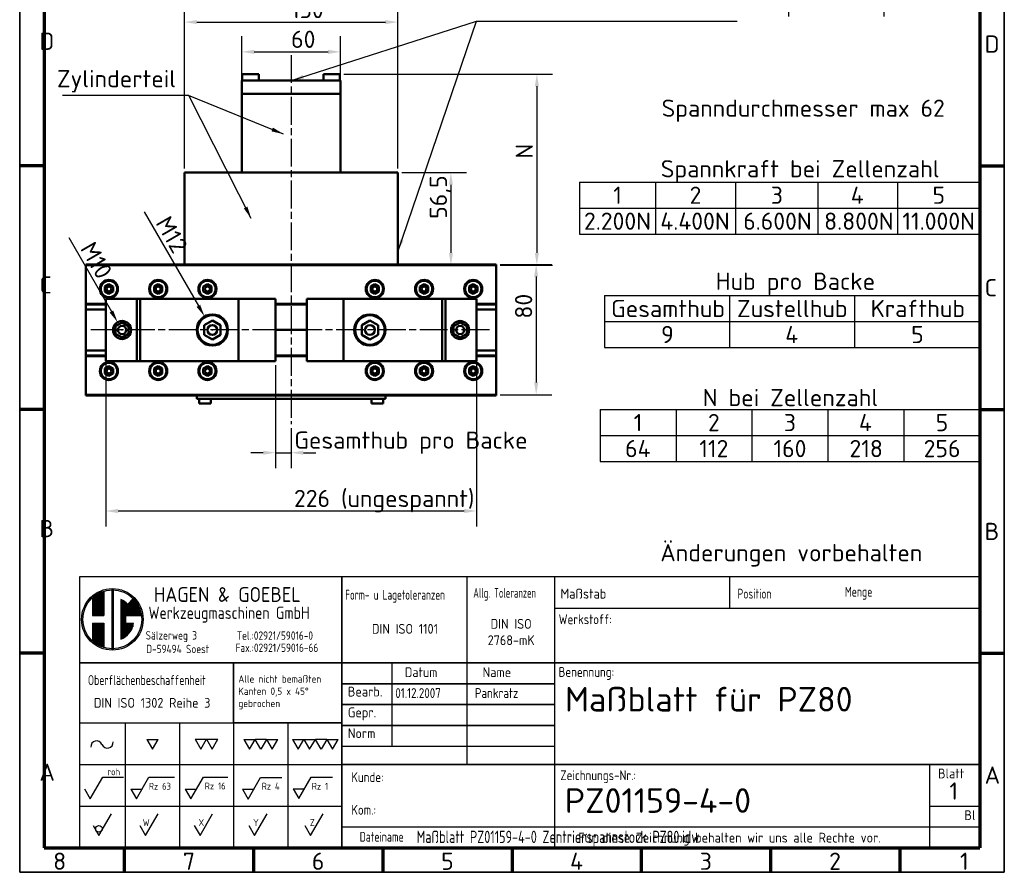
# Model space of a CAD drawing. Extents: x 15 to 615, y 15 to 878.
# Tile 1 of 2: x 15 to 615, y 15 to 535. Entities that reach past the tile are written whole.
import ezdxf
from ezdxf.enums import TextEntityAlignment as Align

# ---------------------------------------------------------------- set-up
doc = ezdxf.new("R2010")
doc.units = 0
doc.header["$LTSCALE"] = 3
doc.linetypes.add('CHAIN', pattern=[0.3543, 0.2362, -0.0295, 0.0591, -0.0295])
doc.layers.get('0').update_dxf_attribs({"lineweight": 25})
for name, color, linetype, lineweight in [('AM_BOR', 7, 'Continuous', 50), ('Bemaßung (ISO)', 7, 'Continuous', 25), ('Mittellinie (ISO)', 7, 'Continuous', 25), ('Rahmen (ISO)', 7, 'Continuous', 70), ('Sichtbar (ISO)', 7, 'Continuous', 50), ('Symbol (ISO)', 7, 'Continuous', 25), ('Titel (ISO)', 7, 'Continuous', 50)]:
    doc.layers.add(name, color=color, linetype=linetype, lineweight=lineweight)
doc.styles.add('ACDINTS_30', font='isocp.shx')
doc.styles.add('ACDINTS_31', font='isocp.shx')
doc.styles.add('ACDINTS_32', font='isocp.shx')
doc.styles.add('ACDINTS_33', font='isocp.shx')
doc.styles.add('ACDINTS_34', font='isocp.shx')
doc.styles.add('ACDINTS_35', font='isocp.shx')
doc.styles.add('ACDINTS_40', font='isocp.shx')
doc.styles.add('ACDINTS_41', font='isocp.shx')
doc.styles.add('Notiztext (DIN)', font='isocpeur.ttf')
doc.styles.get("Standard").update_dxf_attribs({"font": 'ISOCP.shx'})
doc.styles.add('Textstil10', font='isocpeur.ttf')
doc.styles.add('TextStyle32', font='isocp.shx')
doc.styles.add('TextStyle51', font='isocp.shx', dxfattribs={"width": 0.8})
doc.styles.add('TextStyle52', font='isocp.shx', dxfattribs={"width": 0.8})
doc.styles.add('TextStyle53', font='isocp.shx')
doc.styles.add('TextStyle54', font='isocp.shx')
doc.styles.add('TextStyle55', font='isocp.shx', dxfattribs={"width": 0.8})
doc.styles.add('TextStyle56', font='isocp.shx', dxfattribs={"width": 0.8})
doc.styles.add('TextStyle59', font='isocp.shx', dxfattribs={"width": 0.8})
doc.styles.add('TextStyle60', font='isocp.shx', dxfattribs={"width": 0.8})
doc.styles.add('TextStyle61', font='isocp.shx', dxfattribs={"width": 0.8})
doc.styles.add('TextStyle62', font='isocp.shx')
doc.styles.add('TextStyle63', font='isocp.shx')
doc.styles.add('TextStyle64', font='isocp.shx', dxfattribs={"width": 0.8})
doc.styles.add('TextStyle65', font='isocp.shx', dxfattribs={"width": 0.8})
doc.dimstyles.new('Standard (DIN)', dxfattribs={"dimscale": 3, "dimtxt": 3.5, "dimasz": 2.5, "dimexe": 3.175, "dimexo": 0.8, "dimgap": 0.8, "dimtad": 1, "dimrnd": 1e-08, "dimtxsty": 'Notiztext (DIN)', "dimcen": 0.09, "dimdle": 10, "dimclrd": 256, "dimclre": 256, "dimclrt": 256, "dimadec": 0, "dimazin": 2, "dimtfac": 1, "dimtmove": 0, "dimatfit": 3, "dimfxl": 1, "dimtolj": 1, "dimtzin": 0, "dimlwd": -1, "dimlwe": -1, "dimarcsym": 0})
doc.dimstyles.new('Standard - Methode 2a (DIN)$7', dxfattribs={"dimscale": 3, "dimtxt": 3.5, "dimasz": 2.5, "dimexe": 3.175, "dimexo": 0.8, "dimgap": 0.8, "dimtad": 1, "dimtih": 1, "dimtoh": 1, "dimrnd": 1e-08, "dimtxsty": 'Notiztext (DIN)', "dimcen": 0.09, "dimdle": 10, "dimclrd": 256, "dimclre": 256, "dimclrt": 256, "dimazin": 2, "dimtfac": 1, "dimtmove": 0, "dimatfit": 3, "dimfxl": 1, "dimtolj": 1, "dimlwd": -1, "dimlwe": -1, "dimarcsym": 0})

# ---------------------------------------------------------------- blocks, each defined once
blk = doc.blocks.new('Ränder Hagen+Goebel Rahmen')
at = {"layer": 'Rahmen (ISO)', "linetype": 'Continuous', "lineweight": 35}
for p, q in [((5, 292), (5, 5)), ((205, 292), (205, 5)), ((5, 5), (205, 5))]:
    blk.add_line(p, q, dxfattribs=at)
at = {"layer": 'Rahmen (ISO)'}
for p, q in [((10, 287), (10, 10)), ((200, 287), (200, 10)), ((10, 148.5), (5, 148.5)), ((200, 148.5), (205, 148.5)), ((10, 99), (5, 99)), ((200, 99), (205, 99)), ((10, 49.5), (5, 49.5)), ((200, 49.5), (205, 49.5)), ((10, 10), (200, 10)), ((26.25, 10), (26.25, 5)), ((52.5, 10), (52.5, 5)), ((78.75, 10), (78.75, 5)), ((105, 10), (105, 5)), ((131.25, 10), (131.25, 5)), ((157.5, 10), (157.5, 5)), ((183.75, 10), (183.75, 5))]:
    blk.add_line(p, q, dxfattribs=at)
at = {"layer": 'Symbol (ISO)', "char_height": 3.5, "style": 'Notiztext (DIN)'}
for s, insert, attachment_point in [('D', (9, 172.08), 7), ('D', (201, 173.25), 4), ('C', (9, 122.58), 7), ('C', (201, 123.75), 4), ('B', (9, 73.08), 7), ('B', (201, 74.25), 4), ('A', (9, 23.58), 7), ('A', (201, 24.75), 4), ('8', (13.12, 9), 2), ('7', (39.38, 9), 2), ('6', (65.62, 9), 2), ('5', (91.88, 9), 2), ('4', (118.12, 9), 2), ('3', (144.38, 9), 2), ('2', (170.62, 9), 2), ('1', (196.88, 9), 2)]:
    blk.add_mtext(s, dxfattribs=dict(at, insert=insert, attachment_point=attachment_point))
blk = doc.blocks.new('Schriftfelder Hagen+Goebel')
at = {"color": 7}
for p, q in [((294.29, 154.82), (111.41, 154.82)), ((111.41, 154.82), (111.41, 99.83)), ((294.29, 99.83), (294.29, 154.82)), ((111.41, 99.83), (294.29, 99.83))]:
    blk.add_line(p, q, dxfattribs=at)
at = {"color": 7, "linetype": 'Continuous', "lineweight": 25}
for p, q in [((117.99, 152.46), (117.99, 139.96)), ((118.25, 152.46), (118.25, 139.96)), ((114.07, 150.62), (114.07, 147.01)), ((114.34, 150.85), (114.34, 147.01)), ((114.6, 151.05), (114.6, 147.01)), ((114.87, 151.24), (114.87, 147.01)), ((115.13, 151.4), (115.13, 147.01)), ((115.4, 151.54), (115.4, 147.01)), ((115.67, 151.67), (115.67, 147.01)), ((115.93, 151.78), (115.93, 147.01)), ((116.2, 151.88), (116.2, 147.01)), ((116.39, 151.98), (116.39, 147.01)), ((119.85, 150.25), (119.85, 142.17)), ((120.12, 150.12), (120.12, 142.3)), ((121.23, 149.31), (122.36, 150.44)), ((121.98, 150.07), (121.98, 147.01)), ((122.25, 150.33), (122.25, 147.01)), ((122.51, 150.25), (122.51, 147.01)), ((120.38, 149.97), (120.38, 142.45)), ((120.65, 149.8), (120.65, 142.62)), ((120.92, 149.6), (120.92, 147.01)), ((121.18, 149.36), (121.18, 147.01)), ((121.45, 149.54), (121.45, 147.01)), ((121.71, 149.8), (121.71, 147.01)), ((122.78, 149.97), (122.78, 147.01)), ((123.04, 149.62), (123.04, 147.01)), ((123.31, 149.2), (123.31, 147.01)), ((123.58, 148.68), (123.58, 147.01)), ((114.07, 147.01), (116.39, 147.01)), ((120.78, 147.01), (124.06, 147.01)), ((120.78, 147.01), (120.78, 145.41)), ((123.84, 147.97), (123.84, 147.01)), ((114.07, 145.41), (114.07, 141.8)), ((114.07, 145.41), (116.39, 145.41)), ((114.34, 145.41), (114.34, 141.57)), ((114.6, 145.41), (114.6, 141.37)), ((114.87, 145.41), (114.87, 141.18)), ((115.13, 145.41), (115.13, 141.02)), ((115.4, 145.41), (115.4, 140.88)), ((115.67, 145.41), (115.67, 140.75)), ((115.93, 145.41), (115.93, 140.64)), ((116.2, 145.41), (116.2, 140.54)), ((116.39, 145.41), (116.39, 140.44)), ((120.78, 145.41), (122.44, 145.41)), ((120.92, 145.41), (120.92, 142.82)), ((121.18, 145.41), (121.18, 143.06)), ((121.45, 145.41), (121.45, 143.34)), ((121.71, 145.41), (121.71, 143.68)), ((121.98, 145.41), (121.98, 144.11)), ((122.25, 145.41), (122.25, 144.7)), ((111.41, 125.21), (142.75, 125.21)), ((120.75, 125.21), (120.75, 99.83)), ((131.75, 125.21), (131.75, 99.83)), ((142.75, 125.21), (142.75, 99.83)), ((153.75, 125.21), (153.75, 99.83)), ((111.41, 116.75), (164.75, 116.75)), ((111.41, 108.29), (164.75, 108.29))]:
    blk.add_line(p, q, dxfattribs=at)
at = {"color": 7, "linetype": 'Continuous', "lineweight": 35}
blk.add_line((142.75, 125.21), (164.75, 125.21), dxfattribs=at)
for p, q in [((125.1, 121.84), (127.41, 121.84)), ((125.1, 121.84), (126.25, 119.84)), ((126.25, 119.84), (127.41, 121.84)), ((134.94, 121.85), (137.25, 121.85)), ((134.94, 121.85), (136.1, 119.85)), ((136.1, 119.85), (137.25, 121.85)), ((137.25, 121.85), (138.41, 119.85)), ((137.25, 121.85), (139.56, 121.85)), ((138.41, 119.85), (139.56, 121.85)), ((144.79, 121.84), (147.1, 121.84)), ((144.79, 121.84), (145.94, 119.84)), ((145.94, 119.84), (147.1, 121.84)), ((148.25, 119.84), (147.1, 121.84)), ((149.41, 121.84), (147.1, 121.84)), ((149.41, 121.84), (148.25, 119.84)), ((149.41, 121.84), (150.56, 119.84)), ((149.41, 121.84), (151.72, 121.84)), ((150.56, 119.84), (151.72, 121.84)), ((154.73, 121.84), (155.88, 119.84)), ((154.73, 121.84), (157.04, 121.84)), ((155.88, 119.84), (157.04, 121.84)), ((157.04, 121.84), (159.35, 121.84)), ((157.04, 121.84), (158.19, 119.84)), ((158.19, 119.84), (159.35, 121.84)), ((161.66, 121.84), (159.35, 121.84)), ((160.5, 119.84), (159.35, 121.84)), ((161.66, 121.84), (160.5, 119.84)), ((161.66, 121.84), (163.97, 121.84)), ((161.66, 121.84), (162.81, 119.84)), ((162.81, 119.84), (163.97, 121.84)), ((113.6, 109.77), (116.15, 114.17)), ((116.15, 114.17), (120.35, 114.17)), ((123.01, 109.74), (125.55, 114.14)), ((125.55, 114.14), (130.76, 114.14)), ((134.08, 109.74), (136.62, 114.14)), ((136.62, 114.14), (141.57, 114.14)), ((145.69, 109.7), (148.23, 114.1)), ((148.23, 114.1), (152.55, 114.1)), ((155.96, 109.79), (158.5, 114.19)), ((158.5, 114.19), (162.82, 114.19)), ((112.45, 111.77), (113.6, 109.77)), ((121.85, 111.74), (123.01, 109.74)), ((121.85, 111.74), (124.16, 111.74)), ((132.92, 111.74), (134.08, 109.74)), ((132.92, 111.74), (135.23, 111.74)), ((144.53, 111.7), (146.84, 111.7)), ((144.53, 111.7), (145.69, 109.7)), ((154.81, 111.79), (157.12, 111.79)), ((154.81, 111.79), (155.96, 109.79)), ((115.4, 102.33), (117.94, 106.73)), ((124.85, 102.33), (127.39, 106.73)), ((135.92, 102.33), (138.46, 106.73)), ((147.01, 102.33), (149.55, 106.73)), ((158.39, 102.33), (160.93, 106.73)), ((114.25, 104.33), (115.4, 102.33)), ((123.7, 104.33), (124.85, 102.33)), ((134.76, 104.33), (135.92, 102.33)), ((145.85, 104.33), (147.01, 102.33)), ((157.23, 104.33), (158.39, 102.33))]:
    blk.add_line(p, q)
at = {"color": 7, "lineweight": 35}
blk.add_line((164.75, 120.98), (164.75, 99.83), dxfattribs=at)
at = {"color": 7, "linetype": 'Continuous', "lineweight": 25}
for radius in [6.25, 5.99]:
    blk.add_circle((118.12, 146.21), radius, dxfattribs=at)
blk.add_circle((115.4, 103.66), 0.667)
for start, end in [(45, 66.8002), (293.1998, 349.5243)]:
    blk.add_arc((118.12, 146.21), 4.39, start, end, dxfattribs=at)
for centre, start, end in [((114.92, 120.36), 21.9122, 185.4858), ((117.09, 121.23), 201.9122, 5.4858)]:
    blk.add_arc(centre, 1.17, start, end)
at = {"layer": 'AM_BOR', "color": 7, "linetype": 'Continuous', "lineweight": 35}
for p, q in [((164.75, 154.82), (164.75, 120.98)), ((111.41, 137.35), (294.29, 137.35)), ((142.75, 125.21), (142.75, 137.35))]:
    blk.add_line(p, q, dxfattribs=at)
at = {"layer": 'AM_BOR', "color": 7, "linetype": 'Continuous', "lineweight": 25}
for p, q in [((190.15, 154.82), (190.15, 116.75)), ((207.93, 154.82), (207.93, 99.83)), ((243.49, 154.82), (243.49, 148.49)), ((207.93, 148.49), (294.29, 148.49)), ((174.91, 137.35), (174.91, 120.43)), ((164.75, 120.43), (207.93, 120.43)), ((284.13, 116.75), (284.13, 99.83)), ((284.13, 108.29), (294.29, 108.29)), ((164.75, 104.06), (294.29, 104.06))]:
    blk.add_line(p, q, dxfattribs=at)
at = {"layer": 'AM_BOR', "color": 7, "lineweight": 35}
blk.add_line((164.75, 116.75), (294.29, 116.75), dxfattribs=at)
at = {"layer": 'Titel (ISO)', "color": 7, "linetype": 'Continuous', "lineweight": 35}
for p, q in [((164.75, 133.12), (207.93, 133.12)), ((164.75, 128.89), (207.93, 128.89)), ((207.93, 124.66), (164.75, 124.66))]:
    blk.add_line(p, q, dxfattribs=at)
at = {"color": 7}
blk.add_text('HAGEN & GOEBEL', height=3, dxfattribs=at).set_placement((126.55, 149.76))
at = {"color": 7, "width": 0.9}
for s, height, p in [('Werkzeugmaschinen GmbH', 2.5, (125.45, 146.3)), ('Sälzerweg 3', 1.7, (124.88, 142.11)), ('Tel.:02921/59016-0', 1.7, (143.38, 142.07)), ('D-59494 Soest', 1.7, (124.99, 139.35)), ('Fax.:02921/59016-66', 1.7, (143.13, 139.6))]:
    blk.add_text(s, height=height, dxfattribs=at).set_placement(p)
at = {"color": 7, "style": 'ACDINTS_30', "width": 0.8}
blk.add_text('Oberflächenbeschaffenheit', height=2, dxfattribs=at).set_placement((113.16, 132.88))
at = {"color": 7, "style": 'ACDINTS_30'}
for s, p in [('Gepr.', (165.95, 126.31)), ('Norm', (165.95, 122.08))]:
    blk.add_text(s, height=2, dxfattribs=at).set_placement(p)
at = {"color": 7, "char_height": 2, "attachment_point": 1, "line_spacing_factor": 0.332}
for s, insert in [('\\fISOCP|b0|i0;\\W0.90;\\H2.0000;Werkstoff:', (208.77, 147.23)), ('\\fISOCP|b0|i0;\\W0.90;\\H2.0000;Benennung:', (208.76, 136.53)), ('\\fISOCP|b0|i0;\\W0.90;\\H2.0000;Zeichnungs-Nr.:', (209.11, 115.55))]:
    blk.add_mtext(s, dxfattribs=dict(at, insert=insert))
at = {"char_height": 1.4}
for s, insert, attachment_point, style in [('roh', (117.1, 114.54), 7, 'ACDINTS_40'), ('Rz 63', (125.53, 111.61), 7, 'ACDINTS_40'), ('Rz 16', (136.89, 111.66), 7, 'ACDINTS_40'), ('Rz 4', (148.45, 111.62), 7, 'ACDINTS_40'), ('Rz 1', (158.63, 111.61), 7, 'ACDINTS_40'), ('W', (125.69, 104.24), 9, 'ACDINTS_41'), ('X', (136.76, 104.24), 9, 'ACDINTS_41'), ('Y', (147.85, 104.24), 9, 'ACDINTS_41'), ('Z', (159.23, 104.24), 9, 'ACDINTS_41')]:
    blk.add_mtext(s, dxfattribs=dict(at, insert=insert, attachment_point=attachment_point, style=style))
at = {"color": 7, "insert": (166.66, 115.17), "char_height": 2, "width": 31.2179, "attachment_point": 1, "line_spacing_factor": 0.996}
blk.add_mtext('\\fISOCP|b0|i0;\\W0.90;\\H2.0000;Kunde:\\P\\PKom.:', dxfattribs=at)
at = {"layer": 'AM_BOR', "color": 7, "style": 'ACDINTS_30'}
for s, width, p in [('Form- u Lagetoleranzen', 0.75, (165.41, 150.21)), ('Allg. Toleranzen', 0.7, (191.43, 150.6)), ('Position', 0.8, (245.09, 150.43)), ('Menge', 0.8, (266.9, 150.83)), ('Dateiname', 0.8, (168.36, 101.05))]:
    blk.add_text(s, height=2, dxfattribs=dict(at, width=width)).set_placement(p)
for s, p in [('Maßstab', (209.15, 150.43)), ('Bearb.', (165.95, 130.54))]:
    blk.add_text(s, height=2, dxfattribs=at).set_placement(p)
at = {"layer": 'AM_BOR', "color": 7, "style": 'ACDINTS_32', "width": 0.983632}
blk.add_text('Datum', height=2, dxfattribs=at).set_placement((180.84, 134.48), align=Align.CENTER)
at = {"layer": 'AM_BOR', "color": 7, "style": 'ACDINTS_31'}
blk.add_text('Name', height=2, dxfattribs=at).set_placement((199.12, 134.48), align=Align.RIGHT)
at = {"layer": 'AM_BOR', "color": 7, "style": 'ACDINTS_32'}
for s, p in [('Blatt', (288.5, 113.9)), ('Bl', (292.31, 105.44))]:
    blk.add_text(s, height=2, dxfattribs=at).set_placement(p, align=Align.CENTER)
at = {"layer": 'AM_BOR', "color": 7, "line_spacing_factor": 0.996}
for s, insert, char_height, width, attachment_point, style in [('DIN ISO 2768-mK', (199.12, 140.98), 2, 15.0375, 8, 'ACDINTS_34'), (' \\PAlle nicht bemaßten Kanten 0,5 x 45° gebrochen', (143.71, 137.35), 1.5, 20.5101, 1, 'ACDINTS_35')]:
    blk.add_mtext(s, dxfattribs=dict(at, insert=insert, char_height=char_height, width=width, attachment_point=attachment_point, style=style))
at = {"layer": 'AM_BOR', "color": 7, "char_height": 2, "line_spacing_factor": 0.332}
for s, insert, attachment_point, style in [('DIN ISO 1101', (177.55, 143.28), 8, 'ACDINTS_34'), ('DIN ISO 1302 Reihe 3', (114.36, 130.26), 1, 'ACDINTS_33'), ('Für diese Zeichnung behalten wir uns alle Rechte vor.', (212.76, 102.87), 1, 'ACDINTS_33')]:
    blk.add_mtext(s, dxfattribs=dict(at, insert=insert, attachment_point=attachment_point, style=style))
at = {"layer": 'AM_BOR', "color": 7}
for tag, p, height, style, width in [('Maßstab:', (223.33, 149.84), 3.5, 'TextStyle64', 0.8), ('Positionsnummer', (254.96, 149.95), 3.5, 'TextStyle61', 0.8), ('Menge', (277.56, 149.84), 3.5, 'TextStyle60', 0.8), ('Material', (224.04, 143.99), 3, 'TextStyle52', 0.8), ('Halbzeug_(1.Zeile)', (261.93, 144.06), 3, 'TextStyle56', 0.8), ('Material_(2.Zeile)', (224.02, 139.81), 3, 'TextStyle51', 0.8), ('Halbzeug_(2.Zeile)', (261.93, 139.78), 3, 'TextStyle55', 0.8), ('ERSTELLUNGSDATUM', (175.59, 130.24), 2, 'TextStyle63', 0.9), ('AUTOR', (191.76, 130.24), 2, 'TextStyle62', 0.9), ('KONTROLLDATUM', (175.75, 126.01), 2, 'TextStyle53', 0.9), ('KONTROLLIERT_VON', (192.23, 126.32), 2, 'TextStyle54', 0.9), ('Beschreibung_2', (213.59, 120.56), 3.5, 'TextStyle59', 0.8), ('DATEINAME', (179.92, 100.78), 2.5, 'TextStyle65', 0.8)]:
    blk.add_attdef(tag, p, '', height=height, dxfattribs=dict(at, style=style, width=width))
at = {"layer": 'AM_BOR', "color": 7, "style": 'TextStyle32'}
blk.add_attdef('Plot-Datum', text='', height=3, dxfattribs=at).set_placement((288.92, 100.24), align=Align.CENTER)
at = {"layer": 'Titel (ISO)', "style": 'Notiztext (DIN)'}
blk.add_attdef('TITEL', text='', height=5, dxfattribs=at).set_placement((210.05, 129.99), align=Align.MIDDLE_LEFT)
blk.add_attdef('Blattnummer', text='', height=3.5, dxfattribs=at).set_placement((290.13, 111.34), align=Align.MIDDLE_CENTER)
at = {"layer": 'Titel (ISO)', "color": 7, "style": 'Notiztext (DIN)'}
blk.add_attdef('BAUTEILNUMMER', text='', height=5, dxfattribs=at).set_placement((210.03, 109.41), align=Align.MIDDLE_LEFT)
blk = doc.blocks.new('*D11')
at = {"layer": 'Bemaßung (ISO)'}
for p, q in [((483.55, 606.26), (483.55, 536.65)), ((541.55, 606.26), (541.55, 536.65)), ((491.05, 546.18), (534.05, 546.18))]:
    blk.add_line(p, q, dxfattribs=at)
for points in [[(491.05, 547.43), (491.05, 544.93), (483.55, 546.18)], [(534.05, 547.43), (534.05, 544.93), (541.55, 546.18)]]:
    blk.add_solid(points, dxfattribs=at)
at = {"layer": 'Defpoints', "color": 0}
for p in [(483.55, 608.66), (541.55, 608.66), (541.55, 546.18)]:
    blk.add_point(p, dxfattribs=at)
at = {"layer": 'Bemaßung (ISO)', "insert": (514.83, 559.08), "char_height": 10.5, "attachment_point": 1, "style": 'Notiztext (DIN)'}
blk.add_mtext('\\A1; 58±0,2', dxfattribs=at)
blk = doc.blocks.new('*D16')
at = {"layer": 'Bemaßung (ISO)'}
for p, q in [((307.81, 385.51), (339.26, 385.51)), ((329.73, 378.01), (329.73, 313.51)), ((307.81, 306.01), (339.26, 306.01))]:
    blk.add_line(p, q, dxfattribs=at)
for points in [[(328.48, 378.01), (330.98, 378.01), (329.73, 385.51)], [(328.48, 313.51), (330.98, 313.51), (329.73, 306.01)]]:
    blk.add_solid(points, dxfattribs=at)
at = {"layer": 'Defpoints', "color": 0}
for p in [(305.41, 385.51), (305.41, 306.01), (329.73, 306.01)]:
    blk.add_point(p, dxfattribs=at)
at = {"layer": 'Bemaßung (ISO)', "insert": (316.83, 345.76), "char_height": 10.5, "attachment_point": 1, "rotation": 90, "style": 'Notiztext (DIN)'}
blk.add_mtext('\\A1; 80', dxfattribs=at)
blk = doc.blocks.new('*D17')
at = {"layer": 'Bemaßung (ISO)'}
for p, q in [((212.55, 501.51), (339.68, 501.51)), ((330.16, 494.01), (330.16, 392.51)), ((307.81, 385.01), (339.68, 385.01))]:
    blk.add_line(p, q, dxfattribs=at)
for points in [[(328.91, 494.01), (331.41, 494.01), (330.16, 501.51)], [(328.91, 392.51), (331.41, 392.51), (330.16, 385.01)]]:
    blk.add_solid(points, dxfattribs=at)
at = {"layer": 'Defpoints', "color": 0}
for p in [(210.15, 501.51), (305.41, 385.01), (330.16, 385.01)]:
    blk.add_point(p, dxfattribs=at)
at = {"layer": 'Bemaßung (ISO)', "insert": (317.26, 443.26), "char_height": 10.5, "attachment_point": 1, "rotation": 90, "style": 'Notiztext (DIN)'}
blk.add_mtext('\\A1; N', dxfattribs=at)
blk = doc.blocks.new('*D18')
at = {"layer": 'Bemaßung (ISO)'}
for p, q in [((67.41, 343.11), (67.41, 225.67)), ((293.41, 343.11), (293.41, 225.67)), ((74.91, 235.2), (285.91, 235.2))]:
    blk.add_line(p, q, dxfattribs=at)
for points in [[(74.91, 236.45), (74.91, 233.95), (67.41, 235.2)], [(285.91, 236.45), (285.91, 233.95), (293.41, 235.2)]]:
    blk.add_solid(points, dxfattribs=at)
at = {"layer": 'Defpoints', "color": 0}
for p in [(67.41, 345.51), (293.41, 345.51), (293.41, 235.2)]:
    blk.add_point(p, dxfattribs=at)
at = {"layer": 'Bemaßung (ISO)', "insert": (175.48, 248.1), "char_height": 10.5, "attachment_point": 1, "style": 'Notiztext (DIN)'}
blk.add_mtext('\\A1; 226 (ungespannt)', dxfattribs=at)
blk = doc.blocks.new('*D20')
at = {"layer": 'Bemaßung (ISO)'}
for p, q in [((170.91, 324.11), (170.91, 261.22)), ((180.41, 285.74), (180.41, 261.22)), ((163.41, 270.74), (155.91, 270.74)), ((170.91, 270.74), (180.41, 270.74)), ((187.91, 270.74), (195.41, 270.74))]:
    blk.add_line(p, q, dxfattribs=at)
for points in [[(163.41, 271.99), (163.41, 269.49), (170.91, 270.74)], [(187.91, 271.99), (187.91, 269.49), (180.41, 270.74)]]:
    blk.add_solid(points, dxfattribs=at)
at = {"layer": 'Defpoints', "color": 0}
for p in [(170.91, 326.51), (180.41, 288.14), (180.41, 270.74)]:
    blk.add_point(p, dxfattribs=at)
at = {"layer": 'Bemaßung (ISO)', "insert": (175.66, 283.64), "char_height": 10.5, "attachment_point": 1, "style": 'Notiztext (DIN)'}
blk.add_mtext('\\A1; Gesamthub pro Backe', dxfattribs=at)
blk = doc.blocks.new('*D22')
at = {"layer": 'Bemaßung (ISO)'}
for p, q in [((44.88, 401.84), (70.91, 356.77)), ((77.14, 345.51), (77.68, 345.51)), ((77.41, 345.24), (77.41, 345.78))]:
    blk.add_line(p, q, dxfattribs=at)
blk.add_solid([(71.99, 357.39), (69.82, 356.14), (74.66, 350.27)], dxfattribs=at)
at = {"layer": 'Defpoints', "color": 0}
for p in [(74.66, 350.27), (80.16, 340.75)]:
    blk.add_point(p, dxfattribs=at)
at = {"layer": 'Bemaßung (ISO)', "insert": (57.26, 406.21), "char_height": 10.5, "attachment_point": 1, "rotation": 300, "style": 'Notiztext (DIN)'}
blk.add_mtext('\\A1; M10', dxfattribs=at)
blk = doc.blocks.new('*D23')
at = {"layer": 'Bemaßung (ISO)'}
for p, q in [((90.85, 417.49), (123.91, 360.23)), ((132.14, 345.51), (132.68, 345.51)), ((132.41, 345.24), (132.41, 345.78))]:
    blk.add_line(p, q, dxfattribs=at)
blk.add_solid([(124.99, 360.86), (122.82, 359.61), (127.66, 353.74)], dxfattribs=at)
at = {"layer": 'Defpoints', "color": 0}
for p in [(127.66, 353.74), (137.16, 337.28)]:
    blk.add_point(p, dxfattribs=at)
at = {"layer": 'Bemaßung (ISO)', "insert": (103.22, 421.86), "char_height": 10.5, "attachment_point": 1, "rotation": 300, "style": 'Notiztext (DIN)'}
blk.add_mtext('\\A1; M12', dxfattribs=at)
blk = doc.blocks.new('Tabelle1')
at = {"layer": 'Symbol (ISO)'}
for p, q in [((118.73, 145.19), (200, 145.19)), ((118.73, 145.19), (118.73, 134.64)), ((134.15, 145.19), (134.15, 134.64)), ((150.43, 145.19), (150.43, 134.64)), ((167.15, 145.19), (167.15, 134.64)), ((183.29, 145.19), (183.29, 134.64)), ((200, 145.19), (200, 134.64)), ((118.73, 139.92), (200, 139.92)), ((118.73, 134.64), (200, 134.64))]:
    blk.add_line(p, q, dxfattribs=at)
at = {"layer": 'Symbol (ISO)', "char_height": 3.5, "attachment_point": 7, "style": 'Textstil10'}
for s, insert in [('1', (125.56, 140.8)), ('2', (141.07, 140.8)), ('4', (173.82, 140.8)), ('5', (190.42, 140.8)), ('2.200N', (119.62, 135.53)), ('4.400N', (135.12, 135.53)), ('6.600N', (151.97, 135.53)), ('8.800N', (168.4, 135.53)), ('11.000N', (184.3, 135.53))]:
    blk.add_mtext(s, dxfattribs=dict(at, insert=insert))
at = {"layer": 'Symbol (ISO)', "insert": (157.57, 140.8), "char_height": 3.5, "attachment_point": 7, "line_spacing_factor": 2.696264, "style": 'Textstil10'}
blk.add_mtext('3', dxfattribs=at)
blk = doc.blocks.new('Tabelle2')
at = {"layer": 'Symbol (ISO)'}
for p, q in [((123.8, 122.17), (200, 122.17)), ((123.8, 122.17), (123.8, 111.61)), ((149.2, 122.17), (149.2, 111.61)), ((174.6, 122.17), (174.6, 111.61)), ((200, 122.17), (200, 111.61)), ((123.8, 116.89), (200, 116.89)), ((123.8, 111.61), (200, 111.61))]:
    blk.add_line(p, q, dxfattribs=at)
at = {"layer": 'Symbol (ISO)', "char_height": 3.5, "attachment_point": 7, "style": 'Textstil10'}
for s, insert in [('Gesamthub', (125.13, 117.78)), ('Zustellhub', (150.71, 117.78)), ('Krafthub', (177.85, 117.78)), ('9', (135.28, 112.5)), ('4', (160.5, 112.5)), ('5', (186.08, 112.5))]:
    blk.add_mtext(s, dxfattribs=dict(at, insert=insert))
blk = doc.blocks.new('Tabelle3')
at = {"layer": 'Symbol (ISO)'}
for p, q in [((122.9, 99), (200, 99)), ((122.9, 99), (122.9, 88.44)), ((138.32, 99), (138.32, 88.44)), ((153.74, 99), (153.74, 88.44)), ((169.16, 99), (169.16, 88.44)), ((184.58, 99), (184.58, 88.44)), ((200, 99), (200, 88.44)), ((122.9, 93.72), (200, 93.72)), ((122.9, 88.44), (200, 88.44))]:
    blk.add_line(p, q, dxfattribs=at)
at = {"layer": 'Symbol (ISO)', "char_height": 3.5, "attachment_point": 7, "style": 'Textstil10'}
for s, insert in [('1', (129.73, 94.61)), ('2', (144.8, 94.61)), ('3', (160.22, 94.61)), ('4', (175.47, 94.61)), ('5', (191.07, 94.61)), ('64', (127.98, 89.33)), ('112', (143.05, 89.33)), ('160', (158.12, 89.33)), ('218', (173.55, 89.33)), ('256', (188.62, 89.33))]:
    blk.add_mtext(s, dxfattribs=dict(at, insert=insert))
blk = doc.blocks.new('*D29')
at = {"layer": 'Bemaßung (ISO)'}
for p, q in [((150.41, 491.91), (150.41, 524.54)), ((210.41, 491.91), (210.41, 524.54)), ((157.91, 515.01), (202.91, 515.01))]:
    blk.add_line(p, q, dxfattribs=at)
for points in [[(157.91, 516.26), (157.91, 513.76), (150.41, 515.01)], [(202.91, 516.26), (202.91, 513.76), (210.41, 515.01)]]:
    blk.add_solid(points, dxfattribs=at)
at = {"layer": 'Defpoints', "color": 0}
for p in [(210.41, 515.01), (150.41, 489.51), (210.41, 489.51)]:
    blk.add_point(p, dxfattribs=at)
at = {"layer": 'Bemaßung (ISO)', "insert": (180.41, 527.91), "char_height": 10.5, "attachment_point": 1, "style": 'Notiztext (DIN)'}
blk.add_mtext('\\A1;60', dxfattribs=at)
blk = doc.blocks.new('*D30')
at = {"layer": 'Bemaßung (ISO)'}
for p, q in [((115.41, 443.91), (115.41, 542.67)), ((245.41, 443.91), (245.41, 542.67)), ((122.91, 533.15), (237.91, 533.15))]:
    blk.add_line(p, q, dxfattribs=at)
for points in [[(122.91, 534.4), (122.91, 531.9), (115.41, 533.15)], [(237.91, 534.4), (237.91, 531.9), (245.41, 533.15)]]:
    blk.add_solid(points, dxfattribs=at)
at = {"layer": 'Defpoints', "color": 0}
for p in [(245.41, 533.15), (115.41, 441.51), (245.41, 441.51)]:
    blk.add_point(p, dxfattribs=at)
at = {"layer": 'Bemaßung (ISO)', "insert": (180.41, 546.05), "char_height": 10.5, "attachment_point": 1, "style": 'Notiztext (DIN)'}
blk.add_mtext('\\A1;130', dxfattribs=at)
blk = doc.blocks.new('*D31')
at = {"layer": 'Bemaßung (ISO)'}
for p, q in [((247.81, 441.51), (287.31, 441.51)), ((277.78, 434.01), (277.78, 392.51))]:
    blk.add_line(p, q, dxfattribs=at)
for points in [[(276.53, 434.01), (279.03, 434.01), (277.78, 441.51)], [(276.53, 392.51), (279.03, 392.51), (277.78, 385.01)]]:
    blk.add_solid(points, dxfattribs=at)
at = {"layer": 'Defpoints', "color": 0}
for p in [(245.41, 441.51), (277.78, 385.01), (277.78, 385.01)]:
    blk.add_point(p, dxfattribs=at)
at = {"layer": 'Bemaßung (ISO)', "insert": (264.88, 413.26), "char_height": 10.5, "attachment_point": 1, "rotation": 90, "style": 'Notiztext (DIN)'}
blk.add_mtext('\\A1;56,5', dxfattribs=at)

msp = doc.modelspace()

# ---------------------------------------------------------------- linework, layer by layer
at = {"layer": 'Mittellinie (ISO)', "linetype": 'CHAIN', "ltscale": 23.990969}
for p, q in [((180.406, 513.062), (180.406, 288.137)), ((301.287, 345.509), (58.255, 345.509))]:
    msp.add_line(p, q, dxfattribs=at)
at = {"layer": 'Sichtbar (ISO)'}
for p, q in [((150.657, 501.509), (160.657, 501.509)), ((150.657, 501.509), (150.657, 497.509)), ((160.657, 501.509), (160.657, 497.509)), ((200.155, 501.509), (210.155, 501.509)), ((200.155, 501.509), (200.155, 497.509)), ((210.155, 501.509), (210.155, 497.509)), ((150.406, 497.509), (150.406, 489.509)), ((150.406, 497.509), (210.406, 497.509)), ((210.406, 497.509), (210.406, 489.509)), ((150.406, 441.509), (150.406, 489.509)), ((210.406, 489.509), (150.406, 489.509)), ((150.406, 489.509), (210.406, 489.509)), ((210.406, 441.509), (210.406, 489.509)), ((245.406, 441.509), (115.406, 441.509)), ((115.406, 385.509), (115.406, 441.509)), ((150.406, 441.509), (210.406, 441.509)), ((245.406, 385.509), (245.406, 441.509)), ((55.406, 385.509), (135.406, 385.509)), ((55.406, 385.509), (55.406, 385.009)), ((55.406, 361.509), (55.406, 385.009)), ((55.406, 385.009), (305.406, 385.009)), ((135.406, 385.509), (135.406, 385.009)), ((135.406, 385.509), (225.406, 385.509)), ((169.406, 385.509), (169.406, 385.009)), ((170.406, 385.009), (170.406, 385.509)), ((190.406, 385.509), (190.406, 385.009)), ((191.406, 385.009), (191.406, 385.509)), ((225.406, 385.509), (305.406, 385.509)), ((225.406, 385.509), (225.406, 385.009)), ((305.406, 385.509), (305.406, 385.009)), ((305.406, 385.009), (305.406, 361.509)), ((66.906, 371.952), (69.406, 373.396)), ((69.406, 373.396), (71.906, 371.952)), ((96.906, 371.952), (99.406, 373.396)), ((99.406, 373.396), (101.906, 371.952)), ((126.906, 371.952), (129.406, 373.396)), ((129.406, 373.396), (131.906, 371.952)), ((228.906, 371.952), (231.406, 373.396)), ((231.406, 373.396), (233.906, 371.952)), ((258.906, 371.952), (261.406, 373.396)), ((261.406, 373.396), (263.906, 371.952)), ((288.906, 371.952), (291.406, 373.396)), ((291.406, 373.396), (293.906, 371.952)), ((66.906, 369.066), (66.906, 371.952)), ((69.406, 367.622), (66.906, 369.066)), ((71.906, 369.066), (69.406, 367.622)), ((71.906, 371.952), (71.906, 369.066)), ((96.906, 369.066), (96.906, 371.952)), ((99.406, 367.622), (96.906, 369.066)), ((101.906, 369.066), (99.406, 367.622)), ((101.906, 371.952), (101.906, 369.066)), ((126.906, 369.066), (126.906, 371.952)), ((129.406, 367.622), (126.906, 369.066)), ((131.906, 369.066), (129.406, 367.622)), ((131.906, 371.952), (131.906, 369.066)), ((228.906, 369.066), (228.906, 371.952)), ((231.406, 367.622), (228.906, 369.066)), ((233.906, 369.066), (231.406, 367.622)), ((233.906, 371.952), (233.906, 369.066)), ((258.906, 369.066), (258.906, 371.952)), ((261.406, 367.622), (258.906, 369.066)), ((263.906, 369.066), (261.406, 367.622)), ((263.906, 371.952), (263.906, 369.066)), ((288.906, 369.066), (288.906, 371.952)), ((291.406, 367.622), (288.906, 369.066)), ((293.906, 369.066), (291.406, 367.622)), ((293.906, 371.952), (293.906, 369.066)), ((55.406, 361.509), (55.406, 361.009)), ((55.406, 361.509), (67.406, 361.509)), ((55.406, 361.009), (67.406, 361.009)), ((55.406, 358.009), (55.406, 361.009)), ((86.406, 364.509), (67.406, 364.509)), ((67.406, 364.509), (67.406, 326.509)), ((88.406, 364.509), (86.406, 364.509)), ((86.406, 364.509), (86.406, 326.509)), ((88.406, 326.509), (88.406, 364.509)), ((148.406, 364.509), (88.406, 364.509)), ((170.906, 364.509), (148.406, 364.509)), ((148.406, 364.509), (148.406, 326.509)), ((170.906, 364.509), (170.906, 326.509)), ((170.906, 361.509), (189.906, 361.509)), ((170.906, 361.009), (189.906, 361.009)), ((212.406, 364.509), (189.906, 364.509)), ((189.906, 326.509), (189.906, 364.509)), ((272.406, 364.509), (212.406, 364.509)), ((212.406, 326.509), (212.406, 364.509)), ((274.406, 364.509), (272.406, 364.509)), ((272.406, 364.509), (272.406, 326.509)), ((274.406, 326.509), (274.406, 364.509)), ((293.406, 364.509), (274.406, 364.509)), ((293.406, 326.509), (293.406, 364.509)), ((293.406, 361.509), (305.406, 361.509)), ((293.406, 361.009), (305.406, 361.009)), ((305.406, 361.009), (305.406, 361.509)), ((305.406, 361.009), (305.406, 358.009)), ((55.406, 358.009), (67.406, 358.009)), ((55.406, 333.009), (55.406, 358.009)), ((305.406, 358.009), (293.406, 358.009)), ((305.406, 333.009), (305.406, 358.009)), ((73.406, 347.818), (77.406, 350.128)), ((77.406, 350.128), (81.406, 347.818)), ((127.406, 348.396), (132.406, 351.282)), ((127.406, 342.622), (127.406, 348.396)), ((132.406, 351.282), (137.406, 348.396)), ((137.406, 348.396), (137.406, 342.622)), ((223.406, 348.396), (228.406, 351.282)), ((223.406, 342.622), (223.406, 348.396)), ((228.406, 351.282), (233.406, 348.396)), ((233.406, 348.396), (233.406, 342.622)), ((279.406, 347.818), (283.406, 350.128)), ((283.406, 350.128), (287.406, 347.818)), ((73.406, 343.2), (73.406, 347.818)), ((77.406, 340.89), (73.406, 343.2)), ((81.406, 343.2), (77.406, 340.89)), ((81.406, 347.818), (81.406, 343.2)), ((132.406, 339.735), (127.406, 342.622)), ((137.406, 342.622), (132.406, 339.735)), ((189.906, 345.509), (170.906, 345.509)), ((170.906, 345.509), (189.906, 345.509)), ((228.406, 339.735), (223.406, 342.622)), ((233.406, 342.622), (228.406, 339.735)), ((279.406, 343.2), (279.406, 347.818)), ((283.406, 340.89), (279.406, 343.2)), ((287.406, 343.2), (283.406, 340.89)), ((287.406, 347.818), (287.406, 343.2)), ((55.406, 330.009), (55.406, 333.009)), ((55.406, 333.009), (67.406, 333.009)), ((67.406, 330.009), (55.406, 330.009)), ((55.406, 330.009), (55.406, 329.509)), ((189.906, 330.009), (170.906, 330.009)), ((305.406, 333.009), (293.406, 333.009)), ((305.406, 330.009), (293.406, 330.009)), ((305.406, 333.009), (305.406, 330.009)), ((305.406, 329.509), (305.406, 330.009)), ((67.406, 329.509), (55.406, 329.509)), ((55.406, 306.009), (55.406, 329.509)), ((67.406, 326.509), (86.406, 326.509)), ((86.406, 326.509), (88.406, 326.509)), ((88.406, 326.509), (148.406, 326.509)), ((148.406, 326.509), (170.906, 326.509)), ((189.906, 329.509), (170.906, 329.509)), ((189.906, 326.509), (212.406, 326.509)), ((212.406, 326.509), (272.406, 326.509)), ((272.406, 326.509), (274.406, 326.509)), ((274.406, 326.509), (293.406, 326.509)), ((305.406, 329.509), (293.406, 329.509)), ((305.406, 329.509), (305.406, 306.009)), ((66.906, 321.952), (69.406, 323.396)), ((66.906, 319.066), (66.906, 321.952)), ((69.406, 317.622), (66.906, 319.066)), ((69.406, 323.396), (71.906, 321.952)), ((71.906, 319.066), (69.406, 317.622)), ((71.906, 321.952), (71.906, 319.066)), ((96.906, 321.952), (99.406, 323.396)), ((96.906, 319.066), (96.906, 321.952)), ((99.406, 317.622), (96.906, 319.066)), ((99.406, 323.396), (101.906, 321.952)), ((101.906, 319.066), (99.406, 317.622)), ((101.906, 321.952), (101.906, 319.066)), ((126.906, 321.952), (129.406, 323.396)), ((126.906, 319.066), (126.906, 321.952)), ((129.406, 317.622), (126.906, 319.066)), ((129.406, 323.396), (131.906, 321.952)), ((131.906, 319.066), (129.406, 317.622)), ((131.906, 321.952), (131.906, 319.066)), ((228.906, 321.952), (231.406, 323.396)), ((228.906, 319.066), (228.906, 321.952)), ((231.406, 317.622), (228.906, 319.066)), ((231.406, 323.396), (233.906, 321.952)), ((233.906, 319.066), (231.406, 317.622)), ((233.906, 321.952), (233.906, 319.066)), ((258.906, 321.952), (261.406, 323.396)), ((258.906, 319.066), (258.906, 321.952)), ((261.406, 317.622), (258.906, 319.066)), ((261.406, 323.396), (263.906, 321.952)), ((263.906, 319.066), (261.406, 317.622)), ((263.906, 321.952), (263.906, 319.066)), ((288.906, 321.952), (291.406, 323.396)), ((288.906, 319.066), (288.906, 321.952)), ((291.406, 317.622), (288.906, 319.066)), ((291.406, 323.396), (293.906, 321.952)), ((293.906, 319.066), (291.406, 317.622)), ((293.906, 321.952), (293.906, 319.066)), ((55.406, 306.009), (55.406, 305.509)), ((305.406, 306.009), (55.406, 306.009)), ((135.406, 306.009), (135.406, 305.509)), ((169.406, 306.009), (169.406, 305.509)), ((170.406, 305.509), (170.406, 306.009)), ((190.406, 306.009), (190.406, 305.509)), ((191.406, 305.509), (191.406, 306.009)), ((225.406, 306.009), (225.406, 305.509)), ((305.406, 306.009), (305.406, 305.509)), ((55.406, 305.509), (122.906, 305.509)), ((237.906, 305.509), (122.906, 305.509)), ((122.906, 303.509), (122.906, 305.509)), ((237.906, 303.509), (122.906, 303.509)), ((124.406, 300.709), (124.406, 303.509)), ((131.406, 300.709), (124.406, 300.709)), ((131.406, 300.709), (131.406, 303.509)), ((229.406, 300.709), (229.406, 303.509)), ((236.406, 300.709), (229.406, 300.709)), ((236.406, 300.709), (236.406, 303.509)), ((237.906, 305.509), (305.406, 305.509)), ((237.906, 303.509), (237.906, 305.509))]:
    msp.add_line(p, q, dxfattribs=at)
for centre, radius in [((69.406, 370.509), 5.5), ((69.406, 370.509), 5), ((69.406, 370.509), 1.5), ((99.406, 370.509), 5.5), ((99.406, 370.509), 5), ((99.406, 370.509), 1.5), ((129.406, 370.509), 5.5), ((129.406, 370.509), 5), ((129.406, 370.509), 1.5), ((231.406, 370.509), 5.5), ((231.406, 370.509), 5), ((231.406, 370.509), 1.5), ((261.406, 370.509), 5.5), ((261.406, 370.509), 5), ((261.406, 370.509), 1.5), ((291.406, 370.509), 5.5), ((291.406, 370.509), 5), ((291.406, 370.509), 1.5), ((132.406, 345.509), 9.5), ((132.406, 345.509), 9), ((228.406, 345.509), 9.5), ((228.406, 345.509), 9), ((77.406, 345.509), 5.5), ((77.406, 345.509), 2.5), ((132.406, 345.509), 3), ((228.406, 345.509), 3), ((283.406, 345.509), 5.5), ((283.406, 345.509), 2.5), ((69.406, 320.509), 5.5), ((69.406, 320.509), 5), ((99.406, 320.509), 5.5), ((99.406, 320.509), 5), ((129.406, 320.509), 5.5), ((129.406, 320.509), 5), ((231.406, 320.509), 5.5), ((231.406, 320.509), 5), ((261.406, 320.509), 5.5), ((261.406, 320.509), 5), ((291.406, 320.509), 5.5), ((291.406, 320.509), 5), ((69.406, 320.509), 1.5), ((99.406, 320.509), 1.5), ((129.406, 320.509), 1.5), ((231.406, 320.509), 1.5), ((261.406, 320.509), 1.5), ((291.406, 320.509), 1.5)]:
    msp.add_circle(centre, radius, dxfattribs=at)

# ---------------------------------------------------------------- block references
at = {"xscale": 3, "yscale": 3, "zscale": 3}
for name in ['Ränder Hagen+Goebel Rahmen', 'Tabelle1', 'Tabelle2', 'Tabelle3']:
    msp.add_blockref(name, (0, 0), dxfattribs=at)
msp.add_blockref('Schriftfelder Hagen+Goebel', (-282.88, -269.485), dxfattribs=at).add_auto_attribs({'Blattnummer': '1 ', 'TITEL': 'Maßblatt für PZ80', 'BAUTEILNUMMER': 'PZ01159-4-0', 'AUTOR': 'Pankratz', 'ERSTELLUNGSDATUM': '01.12.2007', 'DATEINAME': 'Maßblatt PZ01159-4-0 Zentrierspannstock PZ80.idw'})

# ---------------------------------------------------------------- texts
at = {"layer": 'Symbol (ISO)', "char_height": 10.5, "style": 'Notiztext (DIN)'}
for s, insert, width, attachment_point in [('{Zylinderteil}', (110.285, 490.248), 72.40909, 9), ('{Spanndurchmesser max 62}', (406.199, 485.939), 168.96428, 1), ('{Spannkraft bei Zellenzahl}', (405.678, 449.011), 166.86038, 1), ('{Hub pro Backe}', (439.101, 380.466), 93.40909, 1), ('{N bei Zellenzahl}', (431.231, 309.583), 103.88961, 1), ('{Änderungen vorbehalten}', (405.363, 215.032), 156.36038, 1)]:
    msp.add_mtext(s, dxfattribs=dict(at, insert=insert, width=width, attachment_point=attachment_point))
at = {"layer": 'Symbol (ISO)', "insert": (110.502, 490.174), "char_height": 10.5, "attachment_point": 9, "style": 'Notiztext (DIN)'}
msp.add_mtext('{ }', dxfattribs=at)

# ---------------------------------------------------------------- dimensions: what is measured, and where the dimension line sits
at = {"layer": 'Bemaßung (ISO)'}
for base, p1, p2, angle, text, picture, middle in [((541.546, 546.177), (483.546, 608.664), (541.546, 608.664), 180, ' 58±0,2', '*D11', (514.833, 546.177)), ((330.157, 385.009), (210.155, 501.509), (305.406, 385.009), 90, ' N', '*D17', (330.157, 443.259)), ((329.733, 306.009), (305.406, 385.509), (305.406, 306.009), 270, ' 80', '*D16', (329.733, 345.759)), ((293.406, 235.2), (67.406, 345.509), (293.406, 345.509), 180, ' 226 (ungespannt)', '*D18', (175.478, 235.2)), ((180.406, 270.744), (170.906, 326.509), (180.406, 288.137), 180, ' Gesamthub pro Backe', '*D20', (175.656, 270.744))]:
    dim = msp.add_linear_dim(base=base, p1=p1, p2=p2, angle=angle, text=text, dimstyle='Standard (DIN)', override={"dimdec": 2, "dimtp": 0, "dimtm": 0, "dimtdec": 2}, dxfattribs=at)
    dim.commit()
    dim.dimension.update_dxf_attribs({"geometry": picture, "text_midpoint": middle, "dimtype": 160})
for base, p1, p2, picture, middle in [((245.406, 533.147), (115.406, 441.509), (245.406, 441.509), '*D30', (180.406, 533.147)), ((210.406, 515.012), (150.406, 489.509), (210.406, 489.509), '*D29', (180.406, 515.012))]:
    dim = msp.add_linear_dim(base=base, p1=p1, p2=p2, dimstyle='Standard (DIN)', override={"dimdec": 2, "dimtp": 0, "dimtm": 0, "dimtdec": 2}, dxfattribs=at)
    dim.commit()
    dim.dimension.update_dxf_attribs({"geometry": picture, "text_midpoint": middle, "dimtype": 160})
dim = msp.add_linear_dim(base=(277.78, 385.009), p1=(245.406, 441.509), p2=(277.78, 385.009), angle=90, dimstyle='Standard (DIN)', override={"dimdec": 2, "dimse2": 1, "dimtp": 0, "dimtm": 0, "dimtdec": 2}, dxfattribs=at)
dim.commit()
dim.dimension.update_dxf_attribs({"geometry": '*D31', "text_midpoint": (277.78, 413.259), "dimtype": 160})
for p1, p2, text, picture, middle in [((137.156, 337.282), (127.656, 353.736), ' M12', '*D23', (92.048, 415.412)), ((80.156, 340.746), (74.656, 350.272), ' M10', '*D22', (46.085, 399.758))]:
    dim = msp.add_diameter_dim_2p(p1=p1, p2=p2, text=text, dimstyle='Standard (DIN)', override={"dimdec": 2, "dimtp": 0, "dimtm": 0, "dimtdec": 2, "dimtofl": 0}, dxfattribs=at)
    dim.commit()
    dim.dimension.update_dxf_attribs({"geometry": picture, "text_midpoint": middle, "dimtype": 163})

# ---------------------------------------------------------------- leaders
at = {"layer": 'Symbol (ISO)', "annotation_type": 0, "has_hookline": 1}
for points, hookline_direction, text_width in [([(180.686, 497.509), (293.359, 533.743), (300.859, 533.743)], 0, 151.279), ([(245.406, 393.23), (293.374, 533.743), (300.874, 533.743)], 0, 4.2), ([(175.813, 464.885), (117.785, 488.498), (110.285, 488.498)], 1, 69.3), ([(156.081, 413.459), (118.002, 488.424), (110.502, 488.424)], 1, 4.2)]:
    msp.add_leader(points, dimstyle='Standard - Methode 2a (DIN)$7', override={"dimgap": 0, "dimtad": 1}, dxfattribs=dict(at, hookline_direction=hookline_direction, text_width=text_width))

doc.saveas('drawing.dxf')
